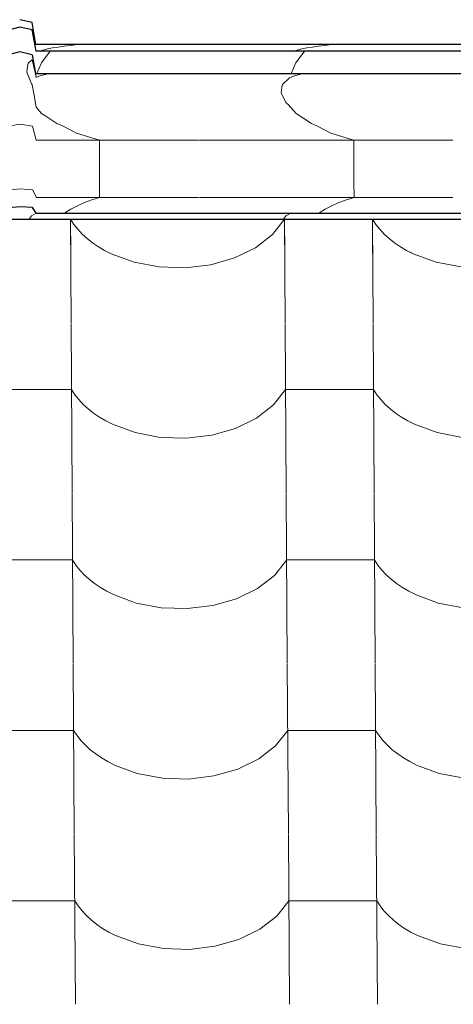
# Model space of a CAD drawing. Header units: millimetres. Extents: x -29001 to 109416, y -1251 to 13451.
# Tile 93 of 163: x -11414 to -11177, y 10428 to 10965. Entities that reach past the tile are written whole.
import ezdxf

# ---------------------------------------------------------------- set-up
doc = ezdxf.new("R2010")
doc.units = ezdxf.units.MM
doc.header["$MEASUREMENT"] = 0
for name, color, linetype in [('POHLED JIŽNÍ_1_Konstrukce - nosné', 7, 'Continuous'), ('POHLED JIŽNÍ_1_Nové_Konstrukce - krov', 7, 'Continuous'), ('POHLED JIŽNÍ_1_Nové_Konstrukce - střechy a skořepiny', 7, 'Continuous'), ('POHLED JIŽNÍ_1_Nové_Výplně - Povrchové', 7, 'Continuous')]:
    doc.layers.add(name, color=color, linetype=linetype)

# ---------------------------------------------------------------- blocks, each defined once
blk = doc.blocks.new('*X1', base_point=(-31394.74, -25864.88))
at = {"layer": 'POHLED JIŽNÍ_1_Nové_Výplně - Povrchové', "color": 21, "linetype": 'Continuous', "lineweight": 20, "true_color": 0xffaaaa}
for p, q in [((-11386.15, 10856.09), (-11385.8, 10799.61)), ((-11386.13, 10856.09), (-11384.31, 10853.33)), ((-11384.31, 10853.33), (-11382.17, 10850.64)), ((-11275.8, 10847.74), (-11269.21, 10856.09)), ((-11269.19, 10856.09), (-11268.83, 10799.61)), ((-11221.15, 10856.09), (-11220.8, 10799.61)), ((-11221.13, 10856.09), (-11219.31, 10853.33)), ((-11219.31, 10853.33), (-11217.17, 10850.64)), ((-11382.17, 10850.64), (-11379.75, 10848.05)), ((-11379.75, 10848.05), (-11377.05, 10845.59)), ((-11285.07, 10840.57), (-11275.8, 10847.74)), ((-11217.17, 10850.64), (-11214.75, 10848.05)), ((-11214.75, 10848.05), (-11212.05, 10845.59)), ((-11377.05, 10845.59), (-11374.09, 10843.26)), ((-11374.09, 10843.26), (-11370.9, 10841.08)), ((-11370.9, 10841.08), (-11367.47, 10839.06)), ((-11212.05, 10845.59), (-11209.1, 10843.26)), ((-11209.1, 10843.26), (-11205.9, 10841.08)), ((-11205.9, 10841.08), (-11202.47, 10839.06)), ((-11367.47, 10839.06), (-11363.84, 10837.21)), ((-11363.84, 10837.21), (-11351.37, 10832.64)), ((-11296.51, 10834.98), (-11285.07, 10840.57)), ((-11202.47, 10839.06), (-11198.84, 10837.21)), ((-11198.84, 10837.21), (-11186.37, 10832.64)), ((-11351.37, 10832.64), (-11337.69, 10830.05)), ((-11337.69, 10830.05), (-11323.51, 10829.58)), ((-11323.51, 10829.58), (-11309.54, 10831.25)), ((-11309.54, 10831.25), (-11296.51, 10834.98)), ((-11186.37, 10832.64), (-11172.69, 10830.05)), ((-11385.79, 10799.27), (-11385.21, 10706.6)), ((-11268.83, 10799.27), (-11268.25, 10706.6)), ((-11220.8, 10799.27), (-11220.22, 10706.6)), ((-11409.59, 10763.12), (-11433.6, 10763.12)), ((-11385.57, 10763.12), (-11409.59, 10763.12)), ((-11385.57, 10763.12), (-11383.73, 10760.33)), ((-11383.73, 10760.33), (-11381.59, 10757.63)), ((-11275.22, 10754.73), (-11268.61, 10763.12)), ((-11244.59, 10763.12), (-11268.61, 10763.12)), ((-11220.57, 10763.12), (-11244.59, 10763.12)), ((-11220.57, 10763.12), (-11218.73, 10760.33)), ((-11218.73, 10760.33), (-11216.59, 10757.63)), ((-11381.59, 10757.63), (-11379.16, 10755.04)), ((-11379.16, 10755.04), (-11376.47, 10752.58)), ((-11216.59, 10757.63), (-11214.17, 10755.04)), ((-11214.17, 10755.04), (-11211.47, 10752.58)), ((-11376.47, 10752.58), (-11373.51, 10750.25)), ((-11373.51, 10750.25), (-11370.31, 10748.07)), ((-11284.49, 10747.56), (-11275.22, 10754.73)), ((-11211.47, 10752.58), (-11208.52, 10750.25)), ((-11208.52, 10750.25), (-11205.32, 10748.07)), ((-11370.31, 10748.07), (-11366.89, 10746.05)), ((-11366.89, 10746.05), (-11363.26, 10744.21)), ((-11363.26, 10744.21), (-11350.79, 10739.63)), ((-11295.93, 10741.97), (-11284.49, 10747.56)), ((-11205.32, 10748.07), (-11201.89, 10746.05)), ((-11201.89, 10746.05), (-11198.26, 10744.21)), ((-11198.26, 10744.21), (-11185.79, 10739.63)), ((-11350.79, 10739.63), (-11337.11, 10737.05)), ((-11308.96, 10738.24), (-11295.93, 10741.97)), ((-11185.79, 10739.63), (-11172.11, 10737.05)), ((-11337.11, 10737.05), (-11322.93, 10736.57)), ((-11322.93, 10736.57), (-11308.96, 10738.24)), ((-11385.21, 10706.27), (-11384.63, 10613.59)), ((-11268.25, 10706.27), (-11267.67, 10613.59)), ((-11220.22, 10706.27), (-11219.64, 10613.59)), ((-11409, 10670.11), (-11433.02, 10670.11)), ((-11384.99, 10670.11), (-11409, 10670.11)), ((-11384.99, 10670.11), (-11383.14, 10667.32)), ((-11274.64, 10661.72), (-11268.02, 10670.11)), ((-11244.01, 10670.11), (-11268.02, 10670.11)), ((-11219.99, 10670.11), (-11244.01, 10670.11)), ((-11219.99, 10670.11), (-11218.15, 10667.32)), ((-11383.14, 10667.32), (-11381.01, 10664.62)), ((-11381.01, 10664.62), (-11378.58, 10662.03)), ((-11218.15, 10667.32), (-11216.01, 10664.62)), ((-11216.01, 10664.62), (-11213.59, 10662.03)), ((-11378.58, 10662.03), (-11375.89, 10659.57)), ((-11375.89, 10659.57), (-11372.93, 10657.24)), ((-11283.9, 10654.55), (-11274.64, 10661.72)), ((-11213.59, 10662.03), (-11210.89, 10659.57)), ((-11210.89, 10659.57), (-11207.93, 10657.24)), ((-11372.93, 10657.24), (-11369.73, 10655.06)), ((-11369.73, 10655.06), (-11366.31, 10653.04)), ((-11366.31, 10653.04), (-11362.68, 10651.2)), ((-11295.35, 10648.96), (-11283.9, 10654.55)), ((-11207.93, 10657.24), (-11204.74, 10655.06)), ((-11204.74, 10655.06), (-11201.31, 10653.04)), ((-11201.31, 10653.04), (-11197.68, 10651.2)), ((-11362.68, 10651.2), (-11350.2, 10646.62)), ((-11308.38, 10645.24), (-11295.35, 10648.96)), ((-11197.68, 10651.2), (-11185.21, 10646.62)), ((-11350.2, 10646.62), (-11336.53, 10644.04)), ((-11336.53, 10644.04), (-11322.35, 10643.57)), ((-11322.35, 10643.57), (-11308.38, 10645.24)), ((-11185.21, 10646.62), (-11171.53, 10644.04)), ((-11384.63, 10613.26), (-11384.05, 10520.58)), ((-11267.67, 10613.26), (-11267.09, 10520.58)), ((-11219.63, 10613.26), (-11219.05, 10520.58)), ((-11408.42, 10577.1), (-11432.44, 10577.1)), ((-11384.4, 10577.1), (-11408.42, 10577.1)), ((-11384.4, 10577.1), (-11382.56, 10574.31)), ((-11382.56, 10574.31), (-11380.43, 10571.61)), ((-11274.06, 10568.71), (-11267.44, 10577.1)), ((-11243.42, 10577.1), (-11267.44, 10577.1)), ((-11219.41, 10577.1), (-11243.42, 10577.1)), ((-11219.41, 10577.1), (-11217.57, 10574.31)), ((-11217.57, 10574.31), (-11215.43, 10571.61)), ((-11380.43, 10571.61), (-11378, 10569.02)), ((-11378, 10569.02), (-11375.31, 10566.56)), ((-11283.32, 10561.54), (-11274.06, 10568.71)), ((-11215.43, 10571.61), (-11213, 10569.02)), ((-11213, 10569.02), (-11210.31, 10566.56)), ((-11375.31, 10566.56), (-11372.35, 10564.23)), ((-11372.35, 10564.23), (-11369.15, 10562.05)), ((-11369.15, 10562.05), (-11365.73, 10560.04)), ((-11294.76, 10555.95), (-11283.32, 10561.54)), ((-11210.31, 10566.56), (-11207.35, 10564.23)), ((-11207.35, 10564.23), (-11204.15, 10562.05)), ((-11204.15, 10562.05), (-11200.73, 10560.04)), ((-11365.73, 10560.04), (-11362.09, 10558.19)), ((-11362.09, 10558.19), (-11349.62, 10553.61)), ((-11307.8, 10552.23), (-11294.76, 10555.95)), ((-11200.73, 10560.04), (-11197.1, 10558.19)), ((-11197.1, 10558.19), (-11184.62, 10553.61)), ((-11349.62, 10553.61), (-11335.95, 10551.03)), ((-11335.95, 10551.03), (-11321.76, 10550.56)), ((-11321.76, 10550.56), (-11307.8, 10552.23)), ((-11184.62, 10553.61), (-11170.95, 10551.03)), ((-11384.05, 10520.25), (-11383.47, 10427.57)), ((-11267.09, 10520.25), (-11266.51, 10427.57)), ((-11219.05, 10520.25), (-11218.47, 10427.57)), ((-11407.84, 10484.09), (-11431.86, 10484.09)), ((-11383.82, 10484.09), (-11407.84, 10484.09)), ((-11383.82, 10484.09), (-11381.98, 10481.3)), ((-11381.98, 10481.3), (-11379.84, 10478.6)), ((-11273.48, 10475.7), (-11266.86, 10484.09)), ((-11242.84, 10484.09), (-11266.86, 10484.09)), ((-11218.83, 10484.09), (-11242.84, 10484.09)), ((-11218.83, 10484.09), (-11216.98, 10481.3)), ((-11216.98, 10481.3), (-11214.85, 10478.6)), ((-11379.84, 10478.6), (-11377.42, 10476.01)), ((-11377.42, 10476.01), (-11374.72, 10473.55)), ((-11282.74, 10468.53), (-11273.48, 10475.7)), ((-11214.85, 10478.6), (-11212.42, 10476.01)), ((-11212.42, 10476.01), (-11209.73, 10473.55)), ((-11374.72, 10473.55), (-11371.77, 10471.22)), ((-11371.77, 10471.22), (-11368.57, 10469.04)), ((-11209.73, 10473.55), (-11206.77, 10471.22)), ((-11206.77, 10471.22), (-11203.57, 10469.04)), ((-11368.57, 10469.04), (-11365.15, 10467.03)), ((-11365.15, 10467.03), (-11361.51, 10465.18)), ((-11361.51, 10465.18), (-11349.04, 10460.61)), ((-11294.18, 10462.94), (-11282.74, 10468.53)), ((-11203.57, 10469.04), (-11200.15, 10467.03)), ((-11200.15, 10467.03), (-11196.52, 10465.18)), ((-11196.52, 10465.18), (-11184.04, 10460.61)), ((-11349.04, 10460.61), (-11335.36, 10458.02)), ((-11321.18, 10457.55), (-11307.22, 10459.22)), ((-11307.22, 10459.22), (-11294.18, 10462.94)), ((-11184.04, 10460.61), (-11170.37, 10458.02)), ((-11335.36, 10458.02), (-11321.18, 10457.55))]:
    blk.add_line(p, q, dxfattribs=at)
blk = doc.blocks.new('*X2', base_point=(-31394.74, -25864.88))
at = {"layer": 'POHLED JIŽNÍ_1_Nové_Konstrukce - střechy a skořepiny', "color": 21, "linetype": 'Continuous', "lineweight": 20, "true_color": 0xffaaaa}
for p, q in [((-11386.15, 10856.09), (-11386.03, 10837.65)), ((-11386.13, 10856.09), (-11384.31, 10853.33)), ((-11384.31, 10853.33), (-11382.17, 10850.64)), ((-11275.8, 10847.74), (-11269.21, 10856.09)), ((-11269.19, 10856.09), (-11269.07, 10837.48)), ((-11221.15, 10856.09), (-11221.04, 10837.41)), ((-11221.13, 10856.09), (-11219.31, 10853.33)), ((-11219.31, 10853.33), (-11217.17, 10850.64)), ((-11382.17, 10850.64), (-11379.75, 10848.05)), ((-11379.75, 10848.05), (-11377.05, 10845.59)), ((-11285.07, 10840.57), (-11275.8, 10847.74)), ((-11217.17, 10850.64), (-11214.75, 10848.05)), ((-11214.75, 10848.05), (-11212.05, 10845.59)), ((-11377.05, 10845.59), (-11374.09, 10843.26)), ((-11374.09, 10843.26), (-11370.9, 10841.08)), ((-11370.9, 10841.08), (-11367.47, 10839.06)), ((-11212.05, 10845.59), (-11209.1, 10843.26)), ((-11209.1, 10843.26), (-11205.9, 10841.08)), ((-11205.9, 10841.08), (-11202.47, 10839.06)), ((-11367.47, 10839.06), (-11364.64, 10837.62)), ((-11291.33, 10837.51), (-11285.07, 10840.57)), ((-11202.47, 10839.06), (-11199.15, 10837.37))]:
    blk.add_line(p, q, dxfattribs=at)

msp = doc.modelspace()

# ---------------------------------------------------------------- linework, layer by layer
at = {"layer": 'POHLED JIŽNÍ_1_Nové_Konstrukce - krov', "color": 1, "linetype": 'Continuous', "lineweight": 25}
for p, q in [((-11407.16, 10963.47), (-11413.89, 10965.04)), ((-11413.83, 10961), (-11420.07, 10959.31)), ((-11407.11, 10959.47), (-11413.83, 10961)), ((-11404.98, 10951.44), (-11407.16, 10963.47)), ((-11404.93, 10947.81), (-11407.11, 10959.47)), ((-11399.74, 10951.44), (-11404.98, 10951.44)), ((-11134.17, 10951.44), (-11399.74, 10951.44)), ((-11413.84, 10947.48), (-11420.08, 10945.79)), ((-11407.12, 10945.95), (-11413.84, 10947.48)), ((-11407.12, 10945.95), (-11405.2, 10935.71)), ((-11399.69, 10947.81), (-11404.93, 10947.81)), ((-11134.12, 10947.81), (-11399.69, 10947.81)), ((-11405.2, 10935.71), (-11127.64, 10935.71)), ((-11413.64, 10862.87), (-11419.88, 10862.41)), ((-11406.91, 10862.46), (-11413.64, 10862.87)), ((-11404.75, 10859.33), (-11406.91, 10862.46)), ((-11399.52, 10859.33), (-11404.75, 10859.33)), ((-11133.95, 10859.33), (-11399.52, 10859.33)), ((-11427.17, 10856.09), (-11412.42, 10856.09)), ((-11412.42, 10856.09), (-11121.28, 10856.09))]:
    msp.add_line(p, q, dxfattribs=at)
at = {"layer": 'POHLED JIŽNÍ_1_Nové_Konstrukce - krov', "color": 21, "linetype": 'Continuous', "lineweight": 20, "true_color": 0xffaaaa}
for p, q in [((-11399.71, 10948.8), (-11403.34, 10947.81)), ((-11398.68, 10949.08), (-11399.71, 10948.8)), ((-11395.92, 10949.62), (-11398.68, 10949.08)), ((-11392.91, 10950.12), (-11395.92, 10949.62)), ((-11389.66, 10950.6), (-11392.91, 10950.12)), ((-11386.19, 10951.03), (-11389.66, 10950.6)), ((-11382.52, 10951.43), (-11386.19, 10951.03)), ((-11382.43, 10951.44), (-11382.52, 10951.43)), ((-11259.68, 10949.08), (-11264.34, 10947.81)), ((-11256.92, 10949.62), (-11259.68, 10949.08)), ((-11253.91, 10950.12), (-11256.92, 10949.62)), ((-11250.66, 10950.6), (-11253.91, 10950.12)), ((-11247.19, 10951.03), (-11250.66, 10950.6)), ((-11243.52, 10951.43), (-11247.19, 10951.03)), ((-11243.43, 10951.44), (-11243.52, 10951.43)), ((-11407.1, 10943.16), (-11409.33, 10941.37)), ((-11405.49, 10936.24), (-11407.1, 10943.16)), ((-11402, 10941.56), (-11397.29, 10947.81)), ((-11263, 10941.56), (-11258.29, 10947.81)), ((-11409.65, 10939.46), (-11410, 10936.42)), ((-11409.33, 10941.37), (-11409.65, 10939.46)), ((-11404.59, 10935.71), (-11402, 10941.56)), ((-11265.59, 10935.71), (-11263, 10941.56)), ((-11410, 10936.42), (-11407.48, 10930.02)), ((-11404.93, 10933.53), (-11405.49, 10936.24)), ((-11403.35, 10934.29), (-11404.93, 10933.53)), ((-11399.71, 10935.16), (-11403.35, 10934.29)), ((-11399.71, 10935.16), (-11402.69, 10934.44)), ((-11398.68, 10935.41), (-11399.71, 10935.16)), ((-11398.68, 10935.41), (-11399.71, 10935.16)), ((-11396.9, 10935.71), (-11398.68, 10935.41)), ((-11396.9, 10935.71), (-11398.68, 10935.41)), ((-11266.49, 10933.27), (-11270.34, 10929.74)), ((-11264.35, 10934.29), (-11266.49, 10933.27)), ((-11259.68, 10935.41), (-11264.35, 10934.29)), ((-11259.68, 10935.41), (-11263.69, 10934.44)), ((-11257.9, 10935.71), (-11259.68, 10935.41)), ((-11257.9, 10935.71), (-11259.68, 10935.41)), ((-11407.48, 10930.02), (-11407.03, 10929.48)), ((-11407.03, 10929.48), (-11406.16, 10924.69)), ((-11270.67, 10927.97), (-11271.02, 10925.18)), ((-11270.34, 10929.74), (-11270.67, 10927.97)), ((-11406.16, 10924.69), (-11404.85, 10917.22)), ((-11271.02, 10925.18), (-11268.5, 10919.9)), ((-11404.85, 10917.22), (-11401.91, 10913.88)), ((-11268.5, 10919.9), (-11267.17, 10918.73)), ((-11267.17, 10918.73), (-11262.91, 10913.88)), ((-11401.91, 10913.88), (-11399.6, 10912.34)), ((-11399.6, 10912.34), (-11393.54, 10908.3)), ((-11262.91, 10913.88), (-11254.54, 10908.3)), ((-11413.69, 10908), (-11419.93, 10906.89)), ((-11406.97, 10906.99), (-11413.69, 10908)), ((-11404.8, 10899.31), (-11406.97, 10906.99)), ((-11393.54, 10908.3), (-11390.11, 10906.85)), ((-11390.11, 10906.85), (-11382.81, 10903.17)), ((-11254.54, 10908.3), (-11251.11, 10906.85)), ((-11251.11, 10906.85), (-11243.81, 10903.17)), ((-11382.81, 10903.17), (-11370.27, 10899.31)), ((-11243.81, 10903.17), (-11231.27, 10899.31)), ((-11399.57, 10899.31), (-11404.8, 10899.31)), ((-11316.24, 10899.31), (-11399.57, 10899.31)), ((-11370.26, 10892.7), (-11370.27, 10899.31)), ((-11177.24, 10899.31), (-11315.74, 10899.31)), ((-11231.26, 10892.7), (-11231.27, 10899.31)), ((-11370.25, 10884.44), (-11370.26, 10892.7)), ((-11231.25, 10884.44), (-11231.26, 10892.7)), ((-11370.24, 10876.69), (-11370.25, 10884.44)), ((-11231.24, 10876.69), (-11231.25, 10884.44)), ((-11370.23, 10868.01), (-11370.24, 10876.69)), ((-11231.23, 10868.01), (-11231.24, 10876.69)), ((-11413.64, 10872.67), (-11419.89, 10872.07)), ((-11406.92, 10872.13), (-11413.64, 10872.67)), ((-11404.76, 10868.01), (-11406.92, 10872.13)), ((-11399.53, 10868.01), (-11404.76, 10868.01)), ((-11316.19, 10868.01), (-11399.53, 10868.01)), ((-11370.23, 10868.01), (-11374.4, 10866.72)), ((-11177.19, 10868.01), (-11315.69, 10868.01)), ((-11231.23, 10868.01), (-11235.4, 10866.72)), ((-11382.29, 10863.5), (-11385.97, 10861.6)), ((-11378.43, 10865.21), (-11382.29, 10863.5)), ((-11374.4, 10866.72), (-11378.43, 10865.21)), ((-11243.29, 10863.5), (-11246.97, 10861.6)), ((-11239.43, 10865.21), (-11243.29, 10863.5)), ((-11235.4, 10866.72), (-11239.43, 10865.21)), ((-11408.67, 10856.09), (-11407.41, 10857.9)), ((-11408.67, 10856.09), (-11407.41, 10857.9)), ((-11407.41, 10857.9), (-11404.84, 10859.45)), ((-11407.41, 10857.9), (-11404.84, 10859.45)), ((-11389.45, 10859.5), (-11389.69, 10859.33)), ((-11385.97, 10861.6), (-11389.45, 10859.5)), ((-11269.67, 10856.09), (-11268.41, 10857.9)), ((-11269.67, 10856.09), (-11268.41, 10857.9)), ((-11268.41, 10857.9), (-11266.03, 10859.33)), ((-11268.41, 10857.9), (-11266.03, 10859.33)), ((-11250.45, 10859.5), (-11250.69, 10859.33)), ((-11246.97, 10861.6), (-11250.45, 10859.5))]:
    msp.add_line(p, q, dxfattribs=at)

# ---------------------------------------------------------------- block references
at = {"layer": 'POHLED JIŽNÍ_1_Konstrukce - nosné', "color": 9, "linetype": 'Continuous', "lineweight": 13}
for name in ['*X1', '*X2']:
    msp.add_blockref(name, (-31394.74, -25864.88), dxfattribs=at)

doc.saveas('drawing.dxf')
